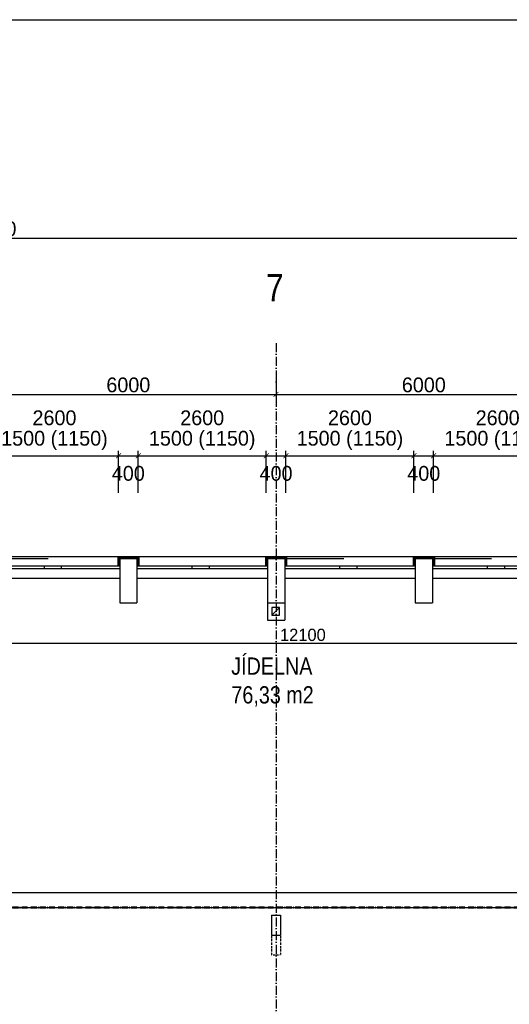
# Model space of a CAD drawing. Header units: millimetres. Extents: x -637441 to -130928, y -380379 to -53767.
# Tile 53 of 193: x -479152 to -469210, y -239874 to -219892. Entities that reach past the tile are written whole.
import ezdxf

# ---------------------------------------------------------------- set-up
doc = ezdxf.new("R2010")
doc.units = ezdxf.units.MM
doc.header["$LTSCALE"] = 10
for name, pattern in [('ACAD_ISO03W100', [30, 12, -18]), ('ACAD_ISO10W100', [18.5, 12, -3, 0.5, -3]), ('DASHDOT', [25.4, 12.7, -6.35, 0, -6.35])]:
    doc.linetypes.add(name, pattern=pattern)
doc.layers.add('_POŽÁR', color=240, linetype='Continuous', lineweight=50)
doc.layers.add('CKKOTY', color=7, linetype='Continuous', lineweight=25)
for name, color, linetype in [('Kóty', 7, 'Continuous'), ('Osy', 1, 'DASHDOT'), ('POPIS', 7, 'Continuous'), ('SLABĚ', 7, 'Continuous'), ('Výplně otvorů', 7, 'Continuous'), ('ZDIVO', 6, 'Continuous'), ('ŠRAFY', 252, 'Continuous')]:
    doc.layers.add(name, color=color, linetype=linetype)
doc.styles.add('NARROW', font='txt')
doc.styles.add('TGV styl', font='txt')
doc.linetypes.add('IZOLACE', pattern='A,0.00254,-2.54,[134,ltypeshp.shx,S=2.54,R=0,X=-2.54,Y=0],-5.08,[134,ltypeshp.shx,S=2.54,R=180,X=2.54,Y=0],-2.54', length=10.16254)
doc.dimstyles.new('VNITŘEK 1-200', dxfattribs={"dimtxt": 250, "dimasz": 100, "dimexe": 100, "dimexo": 250, "dimgap": 40, "dimtad": 1, "dimdec": 0, "dimzin": 0, "dimdsep": 46, "dimtxsty": 'TGV styl', "dimblk1": 'ARCHTICK', "dimblk2": 'ARCHTICK', "dimsah": 1, "dimcen": 0.09, "dimclrd": 256, "dimclre": 256, "dimclrt": 220, "dimadec": 0, "dimazin": 0, "dimtfac": 1, "dimtdec": 0, "dimtofl": 0, "dimtmove": 2, "dimatfit": 3, "dimldrblk": 'ARCHTICK', "dimfxl": 150, "dimfxlon": 1, "dimtolj": 1, "dimtzin": 0, "dimarcsym": 0})
doc.dimstyles.new('VNĚJŠEK 1-100', dxfattribs={"dimtxt": 300, "dimasz": 100, "dimexe": 100, "dimexo": 250, "dimgap": 40, "dimtad": 1, "dimdec": 0, "dimzin": 0, "dimdsep": 46, "dimtxsty": 'TGV styl', "dimblk1": 'ARCHTICK', "dimblk2": 'ARCHTICK', "dimsah": 1, "dimcen": 0.09, "dimclrd": 256, "dimclre": 256, "dimclrt": 220, "dimadec": 0, "dimazin": 0, "dimtfac": 1, "dimtdec": 0, "dimtofl": 0, "dimtmove": 2, "dimatfit": 3, "dimldrblk": 'ARCHTICK', "dimfxl": 350, "dimfxlon": 1, "dimtolj": 1, "dimtzin": 0, "dimarcsym": 0})

# ---------------------------------------------------------------- blocks, each defined once
blk = doc.blocks.new('_ArchTick')
at = {"color": 0, "const_width": 0.15}
blk.add_lwpolyline([(-0.5, -0.5), (0.5, 0.5)], dxfattribs=at)
blk = doc.blocks.new('*D327')
at = {"layer": 'DEFPOINTS', "color": 0, "ltscale": 0.35}
for p in [(-480021, -231728), (-467921, -231728), (-467921, -232546)]:
    blk.add_point(p, dxfattribs=at)
at = {"layer": 'Kóty', "lineweight": -2, "ltscale": 0.35}
for p, q in [((-480021, -232396), (-480021, -232646)), ((-467921, -232396), (-467921, -232646)), ((-480021, -232546), (-467921, -232546))]:
    blk.add_line(p, q, dxfattribs=at)
at = {"layer": 'Kóty', "lineweight": -2, "ltscale": 0.35, "xscale": 100, "yscale": 100, "zscale": 100, "rotation": 180}
blk.add_blockref('_ArchTick', (-480021, -232546), dxfattribs=at)
at = {"layer": 'Kóty', "lineweight": -2, "ltscale": 0.35, "xscale": 100, "yscale": 100, "zscale": 100}
blk.add_blockref('_ArchTick', (-467921, -232546), dxfattribs=at)
at = {"layer": 'Kóty', "color": 220, "ltscale": 0.35, "insert": (-473402, -232378), "char_height": 250, "attachment_point": 5, "style": 'TGV styl'}
blk.add_mtext('\\A1;12100', dxfattribs=at)
blk = doc.blocks.new('*D73')
at = {"layer": 'DEFPOINTS', "color": 0, "ltscale": 0.35}
for p in [(-477146, -228741), (-479746, -230983), (-477146, -230983)]:
    blk.add_point(p, dxfattribs=at)
at = {"layer": 'Kóty', "lineweight": -2, "ltscale": 0.35}
for p, q in [((-479746, -229491), (-479746, -228641)), ((-479746, -228741), (-477146, -228741)), ((-477146, -229491), (-477146, -228641))]:
    blk.add_line(p, q, dxfattribs=at)
at = {"layer": 'Kóty', "lineweight": -2, "ltscale": 0.35, "xscale": 100, "yscale": 100, "zscale": 100, "rotation": 180}
blk.add_blockref('_ArchTick', (-479746, -228741), dxfattribs=at)
at = {"layer": 'Kóty', "lineweight": -2, "ltscale": 0.35, "xscale": 100, "yscale": 100, "zscale": 100}
blk.add_blockref('_ArchTick', (-477146, -228741), dxfattribs=at)
at = {"layer": 'Kóty', "color": 220, "ltscale": 0.35, "char_height": 300, "attachment_point": 5, "style": 'TGV styl'}
for s, insert in [('\\A1;2600', (-478446, -227973)), ('\\A1;1500 (1150)', (-478446, -228431))]:
    blk.add_mtext(s, dxfattribs=dict(at, insert=insert))
blk = doc.blocks.new('*D74')
at = {"layer": 'DEFPOINTS', "color": 0, "ltscale": 0.35}
for p in [(-474146, -228741), (-476746, -230983), (-474146, -230983)]:
    blk.add_point(p, dxfattribs=at)
at = {"layer": 'Kóty', "lineweight": -2, "ltscale": 0.35}
for p, q in [((-476746, -229491), (-476746, -228641)), ((-476746, -228741), (-474146, -228741)), ((-474146, -229491), (-474146, -228641))]:
    blk.add_line(p, q, dxfattribs=at)
at = {"layer": 'Kóty', "lineweight": -2, "ltscale": 0.35, "xscale": 100, "yscale": 100, "zscale": 100, "rotation": 180}
blk.add_blockref('_ArchTick', (-476746, -228741), dxfattribs=at)
at = {"layer": 'Kóty', "lineweight": -2, "ltscale": 0.35, "xscale": 100, "yscale": 100, "zscale": 100}
blk.add_blockref('_ArchTick', (-474146, -228741), dxfattribs=at)
at = {"layer": 'Kóty', "color": 220, "ltscale": 0.35, "char_height": 300, "attachment_point": 5, "style": 'TGV styl'}
for s, insert in [('\\A1;2600', (-475446, -227973)), ('\\A1;1500 (1150)', (-475446, -228431))]:
    blk.add_mtext(s, dxfattribs=dict(at, insert=insert))
blk = doc.blocks.new('*D75')
at = {"layer": 'DEFPOINTS', "color": 0, "ltscale": 0.35}
for p in [(-471146, -228741), (-473746, -230983), (-471146, -230983)]:
    blk.add_point(p, dxfattribs=at)
at = {"layer": 'Kóty', "lineweight": -2, "ltscale": 0.35}
for p, q in [((-473746, -229491), (-473746, -228641)), ((-473746, -228741), (-471146, -228741)), ((-471146, -229491), (-471146, -228641))]:
    blk.add_line(p, q, dxfattribs=at)
at = {"layer": 'Kóty', "lineweight": -2, "ltscale": 0.35, "xscale": 100, "yscale": 100, "zscale": 100, "rotation": 180}
blk.add_blockref('_ArchTick', (-473746, -228741), dxfattribs=at)
at = {"layer": 'Kóty', "lineweight": -2, "ltscale": 0.35, "xscale": 100, "yscale": 100, "zscale": 100}
blk.add_blockref('_ArchTick', (-471146, -228741), dxfattribs=at)
at = {"layer": 'Kóty', "color": 220, "ltscale": 0.35, "char_height": 300, "attachment_point": 5, "style": 'TGV styl'}
for s, insert in [('\\A1;2600', (-472446, -227973)), ('\\A1;1500 (1150)', (-472446, -228431))]:
    blk.add_mtext(s, dxfattribs=dict(at, insert=insert))
blk = doc.blocks.new('*D76')
at = {"layer": 'DEFPOINTS', "color": 0, "ltscale": 0.35}
for p in [(-468146, -228741), (-470746, -230983), (-468146, -230983)]:
    blk.add_point(p, dxfattribs=at)
at = {"layer": 'Kóty', "lineweight": -2, "ltscale": 0.35}
for p, q in [((-470746, -229491), (-470746, -228641)), ((-470746, -228741), (-468146, -228741)), ((-468146, -229491), (-468146, -228641))]:
    blk.add_line(p, q, dxfattribs=at)
at = {"layer": 'Kóty', "lineweight": -2, "ltscale": 0.35, "xscale": 100, "yscale": 100, "zscale": 100, "rotation": 180}
blk.add_blockref('_ArchTick', (-470746, -228741), dxfattribs=at)
at = {"layer": 'Kóty', "lineweight": -2, "ltscale": 0.35, "xscale": 100, "yscale": 100, "zscale": 100}
blk.add_blockref('_ArchTick', (-468146, -228741), dxfattribs=at)
at = {"layer": 'Kóty', "color": 220, "ltscale": 0.35, "char_height": 300, "attachment_point": 5, "style": 'TGV styl'}
for s, insert in [('\\A1;2600', (-469446, -227973)), ('\\A1;1500 (1150)', (-469446, -228431))]:
    blk.add_mtext(s, dxfattribs=dict(at, insert=insert))
blk = doc.blocks.new('*D439')
at = {"layer": 'DEFPOINTS', "color": 0, "ltscale": 0.35}
for p in [(-449731, -224328), (-449731, -230788), (-509821, -230828)]:
    blk.add_point(p, dxfattribs=at)
at = {"layer": 'Kóty', "lineweight": -2, "ltscale": 0.35}
for p, q in [((-509821, -224678), (-509821, -224228)), ((-509821, -224328), (-449731, -224328)), ((-449731, -224678), (-449731, -224228))]:
    blk.add_line(p, q, dxfattribs=at)
at = {"layer": 'Kóty', "lineweight": -2, "ltscale": 0.35, "xscale": 100, "yscale": 100, "zscale": 100, "rotation": 180}
blk.add_blockref('_ArchTick', (-509821, -224328), dxfattribs=at)
at = {"layer": 'Kóty', "lineweight": -2, "ltscale": 0.35, "xscale": 100, "yscale": 100, "zscale": 100}
blk.add_blockref('_ArchTick', (-449731, -224328), dxfattribs=at)
at = {"layer": 'Kóty', "color": 220, "ltscale": 0.35, "insert": (-479776, -224138), "char_height": 300, "attachment_point": 5, "style": 'TGV styl'}
blk.add_mtext('\\A1;60090', dxfattribs=at)
blk = doc.blocks.new('*D446')
at = {"layer": 'DEFPOINTS', "color": 0, "ltscale": 0.35}
for p in [(-479946, -226458), (-473946, -226458), (-473946, -227495)]:
    blk.add_point(p, dxfattribs=at)
at = {"layer": 'Kóty', "lineweight": -2, "ltscale": 0.35}
for p, q in [((-479946, -227145), (-479946, -227595)), ((-473946, -227145), (-473946, -227595)), ((-479946, -227495), (-473946, -227495))]:
    blk.add_line(p, q, dxfattribs=at)
at = {"layer": 'Kóty', "lineweight": -2, "ltscale": 0.35, "xscale": 100, "yscale": 100, "zscale": 100, "rotation": 180}
blk.add_blockref('_ArchTick', (-479946, -227495), dxfattribs=at)
at = {"layer": 'Kóty', "lineweight": -2, "ltscale": 0.35, "xscale": 100, "yscale": 100, "zscale": 100}
blk.add_blockref('_ArchTick', (-473946, -227495), dxfattribs=at)
at = {"layer": 'Kóty', "color": 220, "ltscale": 0.35, "insert": (-476946, -227305), "char_height": 300, "attachment_point": 5, "style": 'TGV styl'}
blk.add_mtext('\\A1;6000', dxfattribs=at)
blk = doc.blocks.new('*D447')
at = {"layer": 'DEFPOINTS', "color": 0, "ltscale": 0.35}
for p in [(-473946, -226458), (-467946, -226458), (-467946, -227495)]:
    blk.add_point(p, dxfattribs=at)
at = {"layer": 'Kóty', "lineweight": -2, "ltscale": 0.35}
for p, q in [((-473946, -227145), (-473946, -227595)), ((-467946, -227145), (-467946, -227595)), ((-473946, -227495), (-467946, -227495))]:
    blk.add_line(p, q, dxfattribs=at)
at = {"layer": 'Kóty', "lineweight": -2, "ltscale": 0.35, "xscale": 100, "yscale": 100, "zscale": 100, "rotation": 180}
blk.add_blockref('_ArchTick', (-473946, -227495), dxfattribs=at)
at = {"layer": 'Kóty', "lineweight": -2, "ltscale": 0.35, "xscale": 100, "yscale": 100, "zscale": 100}
blk.add_blockref('_ArchTick', (-467946, -227495), dxfattribs=at)
at = {"layer": 'Kóty', "color": 220, "ltscale": 0.35, "insert": (-470946, -227305), "char_height": 300, "attachment_point": 5, "style": 'TGV styl'}
blk.add_mtext('\\A1;6000', dxfattribs=at)

msp = doc.modelspace()

# ---------------------------------------------------------------- linework, layer by layer
at = {"layer": '_POŽÁR', "linetype": 'ACAD_ISO10W100'}
msp.add_lwpolyline([(-509821.228, -237907.964), (-449731.228, -237907.964)], dxfattribs=at)
at = {"layer": 'CKKOTY', "color": 7}
msp.add_lwpolyline([(-529386.051, -219891.55), (-434886.051, -219891.55), (-434886.051, -308991.55), (-529386.051, -308991.55)], close=True, dxfattribs=at)
at = {"layer": 'Kóty', "ltscale": 0.35}
for p, q in [((-477146.228, -229491.366), (-477146.228, -228641.366)), ((-477146.228, -228741.366), (-476746.228, -228741.366)), ((-476746.228, -229491.366), (-476746.228, -228641.366)), ((-474146.228, -229491.366), (-474146.228, -228641.366)), ((-474146.228, -228741.366), (-473746.228, -228741.366)), ((-473746.228, -229491.366), (-473746.228, -228641.366)), ((-471146.223, -229491.366), (-471146.223, -228641.366)), ((-471146.223, -228741.366), (-470746.228, -228741.366)), ((-470746.228, -229491.366), (-470746.228, -228641.366))]:
    msp.add_line(p, q, dxfattribs=at)
at = {"layer": 'Osy', "linetype": 'ACAD_ISO10W100', "ltscale": 1.5}
msp.add_line((-473946.228, -226457.964), (-473946.228, -256367.964), dxfattribs=at)
at = {"layer": 'SLABĚ'}
for p, q in [((-479731.228, -230787.964), (-477161.228, -230787.964)), ((-476731.228, -230787.964), (-474161.228, -230787.964)), ((-473731.228, -230787.964), (-471161.228, -230787.964)), ((-470731.228, -230787.964), (-468161.228, -230787.964)), ((-477121.228, -230827.964), (-477121.228, -230982.732)), ((-477121.228, -230827.964), (-476771.228, -230827.964)), ((-476771.228, -230827.964), (-476771.228, -230982.732)), ((-474121.228, -230827.964), (-474121.228, -230982.732)), ((-474121.228, -230827.964), (-473771.228, -230827.964)), ((-473771.228, -230827.964), (-473771.228, -230982.732)), ((-471121.228, -230827.964), (-471121.228, -230982.732)), ((-471121.228, -230827.964), (-470771.228, -230827.964)), ((-470771.228, -230827.964), (-470771.228, -230982.732)), ((-479771.228, -231227.964), (-477121.228, -231227.964)), ((-476771.228, -231227.964), (-474121.228, -231227.964)), ((-473771.228, -231227.964), (-471121.228, -231227.964)), ((-470771.228, -231227.964), (-468121.228, -231227.964)), ((-474121.228, -231727.964), (-473771.228, -231727.964)), ((-473873.628, -231823.814), (-474031.521, -231823.814)), ((-474031.521, -231974.372), (-473873.628, -231823.814)), ((-474031.521, -231823.814), (-474031.521, -231974.372)), ((-474031.521, -231974.372), (-473873.628, -231974.372)), ((-473873.628, -231974.372), (-473873.628, -231823.814)), ((-474036.228, -238067.964), (-474036.228, -238467.964)), ((-474036.228, -238067.964), (-473856.228, -238067.964)), ((-473856.228, -238067.964), (-473856.228, -238467.964)), ((-474036.228, -238467.964), (-473856.228, -238467.964))]:
    msp.add_line(p, q, dxfattribs=at)
at = {"layer": 'SLABĚ', "color": 250, "linetype": 'ACAD_ISO03W100', "ltscale": 10}
for p, q in [((-479771.228, -230827.964), (-477121.228, -230827.964)), ((-473771.228, -230827.964), (-471121.228, -230827.964)), ((-470771.228, -230827.964), (-468121.228, -230827.964))]:
    msp.add_line(p, q, dxfattribs=at)
at = {"layer": 'SLABĚ', "linetype": 'ACAD_ISO03W100', "ltscale": 0.05}
for p, q in [((-474036.228, -238467.964), (-474036.228, -238867.964)), ((-473856.228, -238467.964), (-473856.228, -238867.964)), ((-474036.228, -238867.964), (-473856.228, -238867.964))]:
    msp.add_line(p, q, dxfattribs=at)
at = {"layer": 'Výplně otvorů'}
for p, q in [((-477121.228, -230982.732), (-479771.228, -230982.732)), ((-478656.923, -230982.732), (-478656.923, -231037.964)), ((-478306.923, -230982.732), (-478306.923, -231037.964)), ((-474121.228, -230982.732), (-476771.228, -230982.732)), ((-475656.923, -230982.732), (-475656.923, -231037.964)), ((-475306.923, -230982.732), (-475306.923, -231037.964)), ((-471121.228, -230982.732), (-473771.228, -230982.732)), ((-472656.923, -230982.732), (-472656.923, -231037.964)), ((-472306.923, -230982.732), (-472306.923, -231037.964)), ((-468121.228, -230982.732), (-470771.228, -230982.732)), ((-469656.923, -230982.732), (-469656.923, -231037.964)), ((-469306.923, -230982.732), (-469306.923, -231037.964)), ((-477121.228, -231037.964), (-479771.228, -231037.964)), ((-474121.228, -231037.964), (-476771.228, -231037.964)), ((-471121.228, -231037.964), (-473771.228, -231037.964)), ((-468121.228, -231037.964), (-470771.228, -231037.964))]:
    msp.add_line(p, q, dxfattribs=at)
at = {"layer": 'ZDIVO'}
for p, q in [((-477161.228, -230787.964), (-477161.228, -230982.732)), ((-477161.228, -230787.964), (-476731.228, -230787.964)), ((-476731.228, -230787.964), (-476731.228, -230982.732)), ((-474161.228, -230787.964), (-474161.228, -230982.732)), ((-474161.228, -230787.964), (-473731.228, -230787.964)), ((-473731.228, -230787.964), (-473731.228, -230982.732)), ((-471161.228, -230787.964), (-471161.228, -230982.732)), ((-471161.228, -230787.964), (-470731.228, -230787.964)), ((-470731.228, -230787.964), (-470731.228, -230982.732)), ((-477121.228, -230982.732), (-477121.228, -231727.964)), ((-476771.228, -230982.732), (-476771.228, -231727.964)), ((-474121.228, -230982.732), (-474121.228, -232077.964)), ((-473771.228, -230982.732), (-473771.228, -232077.964)), ((-471121.228, -230982.732), (-471121.228, -231727.964)), ((-470771.228, -230982.732), (-470771.228, -231727.964)), ((-477121.228, -231727.964), (-476771.228, -231727.964)), ((-471121.228, -231727.964), (-470771.228, -231727.964)), ((-474121.228, -232077.964), (-473771.228, -232077.964)), ((-480021.228, -237607.964), (-467921.228, -237607.964)), ((-484783.115, -237907.964), (-455643.586, -237907.964))]:
    msp.add_line(p, q, dxfattribs=at)
at = {"layer": 'ŠRAFY', "linetype": 'IZOLACE', "ltscale": 0.015}
for p, q in [((-477141.228, -230807.964), (-477141.228, -230982.732)), ((-477141.228, -230807.964), (-476751.228, -230807.964)), ((-476751.228, -230807.964), (-476751.228, -230982.732)), ((-474141.228, -230807.964), (-474141.228, -230982.732)), ((-474141.228, -230807.964), (-473751.228, -230807.964)), ((-473751.228, -230807.964), (-473751.228, -230982.732)), ((-471141.228, -230807.964), (-471141.228, -230982.732)), ((-471141.228, -230807.964), (-470751.228, -230807.964)), ((-470751.228, -230807.964), (-470751.228, -230982.732))]:
    msp.add_line(p, q, dxfattribs=at)

# ---------------------------------------------------------------- block references
at = {"layer": 'Kóty', "ltscale": 0.35, "xscale": 100, "yscale": 100, "zscale": 100, "rotation": 180}
for p in [(-477146.228, -228741.366), (-474146.228, -228741.366), (-471146.223, -228741.366)]:
    msp.add_blockref('_ArchTick', p, dxfattribs=at)
at = {"layer": 'Kóty', "ltscale": 0.35, "xscale": 100, "yscale": 100, "zscale": 100}
for p in [(-476746.228, -228741.366), (-473746.228, -228741.366), (-470746.228, -228741.366)]:
    msp.add_blockref('_ArchTick', p, dxfattribs=at)

# ---------------------------------------------------------------- texts
at = {"layer": 'Kóty', "color": 220, "ltscale": 0.35, "char_height": 300, "attachment_point": 5, "style": 'TGV styl'}
for insert in [(-476946.228, -229100.632), (-473946.228, -229100.632), (-470946.225, -229100.632)]:
    msp.add_mtext('\\A1;400', dxfattribs=dict(at, insert=insert))
at = {"layer": 'POPIS', "style": 'NARROW'}
msp.add_text('7', height=550, dxfattribs=at).set_placement((-474146.132, -225604.954))
at = {"layer": 'POPIS', "char_height": 350, "width": 2838.66043, "attachment_point": 1, "style": 'NARROW'}
for s, insert in [('{\\W5.38215; }JÍDELNA\\P{\\W5.40999; }76,33 m2', (-475456.315, -232835.159)), ('\\pi1096.4;WC\\P\\pi713.6;3,81 m2', (-515374.626, -238028.739))]:
    msp.add_mtext(s, dxfattribs=dict(at, insert=insert))

# ---------------------------------------------------------------- dimensions: what is measured, and where the dimension line sits
at = {"layer": 'Kóty', "ltscale": 0.35}
for base, p1, p2, picture, middle in [((-449731.228, -224328.44), (-509821.228, -230827.964), (-449731.228, -230787.964), '*D439', (-479776.228, -224138.44)), ((-473946.228, -227495.42), (-479946.228, -226457.964), (-473946.228, -226457.964), '*D446', (-476946.228, -227305.42)), ((-467946.228, -227495.42), (-473946.228, -226457.964), (-467946.228, -226457.964), '*D447', (-470946.228, -227305.42))]:
    dim = msp.add_linear_dim(base=base, p1=p1, p2=p2, dimstyle='VNĚJŠEK 1-100', dxfattribs=at)
    dim.commit()
    dim.dimension.update_dxf_attribs({"geometry": picture, "text_midpoint": middle})
for base, p1, p2, picture, middle in [((-477146.228, -228741.366), (-479746.228, -230982.732), (-477146.228, -230982.732), '*D73', (-478446.228, -228162.795)), ((-474146.228, -228741.366), (-476746.228, -230982.732), (-474146.228, -230982.732), '*D74', (-475446.228, -228162.795)), ((-471146.223, -228741.366), (-473746.228, -230982.732), (-471146.223, -230982.732), '*D75', (-472446.225, -228162.795)), ((-468146.228, -228741.366), (-470746.228, -230982.732), (-468146.228, -230982.732), '*D76', (-469446.228, -228162.795))]:
    dim = msp.add_linear_dim(base=base, p1=p1, p2=p2, text='<>\\X 1500 (1150)', dimstyle='VNĚJŠEK 1-100', override={"dimfxl": 750}, dxfattribs=at)
    dim.commit()
    dim.dimension.update_dxf_attribs({"geometry": picture, "text_midpoint": middle})
dim = msp.add_linear_dim(base=(-467921.228, -232545.614), p1=(-480021.228, -231727.964), p2=(-467921.228, -231727.964), dimstyle='VNITŘEK 1-200', dxfattribs=at)
dim.commit()
dim.dimension.update_dxf_attribs({"geometry": '*D327', "text_midpoint": (-473401.907, -232377.971), "dimtype": 160})

doc.saveas('drawing.dxf')
